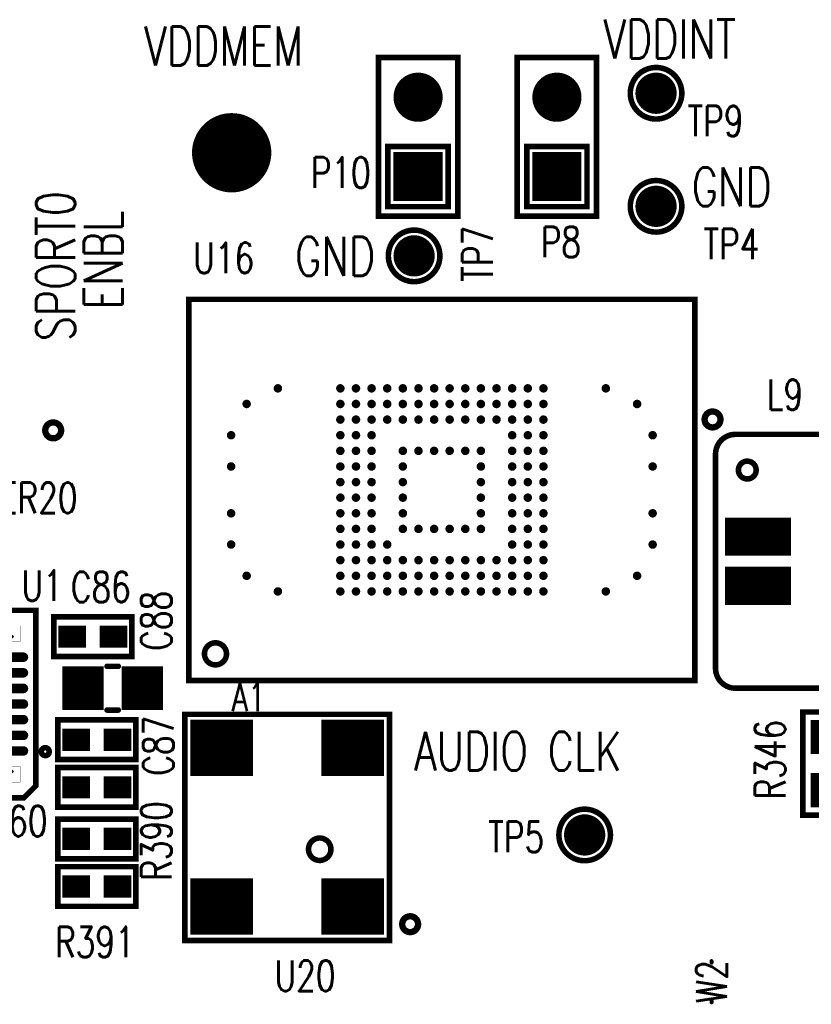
# Model space of a CAD drawing. Extents: x -3908 to 11948, y -2965 to 7442.
# Tile 5 of 42: x 1233 to 2231, y 1172 to 2413. Entities that reach past the tile are written whole.
import ezdxf
from ezdxf.enums import TextEntityAlignment as Align

# ---------------------------------------------------------------- set-up
doc = ezdxf.new("R2010")
doc.units = 0
doc.header["$MEASUREMENT"] = 0
for name, pattern in [('TRMIDX_29', [2, 1, 1]), ('TRMIDX_30', [2, 1, 1]), ('TRMIDX_31', [2, 1, 1]), ('TRMIDX_32', [2, 1, 1])]:
    doc.linetypes.add(name, pattern=pattern)
doc.layers.get('0').update_dxf_attribs({"linetype": 'CONTINUOUS'})
for name, color, linetype in [('2D_LINE_26', 7, 'CONTINUOUS'), ('PADS_TOP', 9, 'CONTINUOUS'), ('PADS_XR_27', 7, 'CONTINUOUS'), ('PART_NAME_01', 7, 'CONTINUOUS'), ('PART_TOP_2DLINE_00', 7, 'CONTINUOUS'), ('PART_TOP_2DLINE_01', 7, 'CONTINUOUS'), ('PART_TOP_COPPER_01', 7, 'CONTINUOUS'), ('TEXT_26', 7, 'CONTINUOUS')]:
    doc.layers.add(name, color=color, linetype=linetype)
doc.styles.add('W5', font='simplex', dxfattribs={"width": 0.75})
doc.styles.add('W7', font='simplex', dxfattribs={"width": 0.75})

# ---------------------------------------------------------------- blocks, each defined once
blk = doc.blocks.new('DRAWING_238')
at = {"layer": '2D_LINE_26', "const_width": 8}
blk.add_lwpolyline([(10, 0, 1), (-10, 0, 1)], format="xyb", close=True, dxfattribs=at)
blk = doc.blocks.new('DRAWING_253')
at = {"layer": '2D_LINE_26', "const_width": 8}
blk.add_lwpolyline([(10, 0, 1), (-10, 0, 1)], format="xyb", close=True, dxfattribs=at)
blk = doc.blocks.new('DRAWING_463')
at = {"layer": '2D_LINE_26', "const_width": 8}
blk.add_lwpolyline([(10, 0, 1), (-10, 0, 1)], format="xyb", close=True, dxfattribs=at)
blk = doc.blocks.new('PAD_6')
at = {"const_width": 50}
blk.add_lwpolyline([(0, -25, 1), (0, 25, 1)], format="xyb", close=True, dxfattribs=at)
blk = doc.blocks.new('STK_TOP_29')
at = {"layer": 'PADS_TOP'}
blk.add_blockref('PAD_6', (0, 0), dxfattribs=at)
blk = doc.blocks.new('SYM_TOP_13')
blk.add_blockref('STK_TOP_29', (0, 0))
blk = doc.blocks.new('PART_TOP_11')
blk.add_blockref('SYM_TOP_13', (0, 0))
blk = doc.blocks.new('SMOOTH_7')
at = {"const_width": 3.5}
blk.add_lwpolyline([(-1.75, 0, 1), (1.75, 0, 1)], format="xyb", close=True, dxfattribs=at)
blk = doc.blocks.new('PART_BODY_TOP_320')
at = {"layer": 'PART_TOP_2DLINE_01', "const_width": 7}
for points in [[(-50, 50), (150, 50), (150, -50), (-50, -50)], [(-38, 38), (38, 38), (38, -38), (-38, -38)]]:
    blk.add_lwpolyline(points, close=True, dxfattribs=at)
at = {"layer": 'PART_TOP_2DLINE_01'}
for p in [(-50, 50), (150, 50), (-38, 38), (38, 38), (-38, -38), (38, -38), (-50, -50), (150, -50)]:
    blk.add_blockref('SMOOTH_7', p, dxfattribs=at)
blk = doc.blocks.new('PAD_26')
at = {"const_width": 62}
blk.add_lwpolyline([(-31, 0), (31, 0)], dxfattribs=at)
blk = doc.blocks.new('STK_TOP_43')
at = {"layer": 'PADS_TOP'}
blk.add_blockref('PAD_26', (0, 0), dxfattribs=at)
blk = doc.blocks.new('PAD_25')
at = {"const_width": 31}
blk.add_lwpolyline([(0, -15.5, 1), (0, 15.5, 1)], format="xyb", close=True, dxfattribs=at)
blk = doc.blocks.new('STK_TOP_42')
at = {"layer": 'PADS_TOP'}
blk.add_blockref('PAD_25', (0, 0), dxfattribs=at)
blk = doc.blocks.new('SYM_TOP_46')
for name, p in [('PART_BODY_TOP_320', (0, 0)), ('STK_TOP_43', (0, 0)), ('STK_TOP_42', (100, 0))]:
    blk.add_blockref(name, p)
blk = doc.blocks.new('PART_TOP_25')
blk.add_blockref('SYM_TOP_46', (0, 0))
at = {"layer": 'PART_NAME_01', "style": 'W5', "width": 0.75}
blk.add_text('P8', height=38.5, rotation=270, dxfattribs=at).set_placement((-82.5, -5), align=Align.MIDDLE_CENTER)
blk = doc.blocks.new('PART_TOP_27')
blk.add_blockref('SYM_TOP_46', (0, 0))
at = {"layer": 'PART_NAME_01', "style": 'W5', "width": 0.75}
blk.add_text('P10', height=38.5, rotation=270, dxfattribs=at).set_placement((5, 97.5), align=Align.MIDDLE_CENTER)
blk = doc.blocks.new('PAD_77')
at = {"const_width": 2.5}
blk.add_lwpolyline([(-1, -1.25), (1, -1.25, 1), (1, 1.25), (-1, 1.25, 1)], format="xyb", close=True, dxfattribs=at)
blk = doc.blocks.new('STK_TOP_128')
at = {"layer": 'PADS_TOP'}
blk.add_blockref('PAD_77', (0, 0), dxfattribs=at)
blk = doc.blocks.new('SYM_TOP_102')
for p in [(-25, 0), (25, 0)]:
    blk.add_blockref('STK_TOP_128', p)
blk = doc.blocks.new('PART_TOP_77')
blk.add_blockref('SYM_TOP_102', (0, 0))
at = {"layer": 'PART_NAME_01', "style": 'W5', "width": 0.75}
blk.add_text('W2', height=38.5, dxfattribs=at).set_placement((0, 0), align=Align.MIDDLE_CENTER)
blk = doc.blocks.new('PART_BODY_TOP_378')
at = {"layer": 'PART_TOP_2DLINE_01', "const_width": 7}
blk.add_lwpolyline([(32.5, 0, 1), (-32.5, 0, 1)], format="xyb", close=True, dxfattribs=at)
blk = doc.blocks.new('PAD_42')
at = {"const_width": 26}
blk.add_lwpolyline([(0, -13, 1), (0, 13, 1)], format="xyb", close=True, dxfattribs=at)
blk = doc.blocks.new('STK_TOP_130')
at = {"layer": 'PADS_TOP'}
blk.add_blockref('PAD_42', (0, 0), dxfattribs=at)
blk = doc.blocks.new('SYM_TOP_104')
for name in ['PART_BODY_TOP_378', 'STK_TOP_130']:
    blk.add_blockref(name, (0, 0))
blk = doc.blocks.new('PART_TOP_88')
blk.add_blockref('SYM_TOP_104', (0, 0))
at = {"layer": 'PART_NAME_01', "style": 'W5', "width": 0.75}
blk.add_text('TP4', height=38.5, dxfattribs=at).set_placement((95, -47.5), align=Align.MIDDLE_CENTER)
blk = doc.blocks.new('PART_TOP_89')
blk.add_blockref('SYM_TOP_104', (0, 0))
at = {"layer": 'PART_NAME_01', "style": 'W5', "width": 0.75}
blk.add_text('TP5', height=38.5, dxfattribs=at).set_placement((-86.25, -2.5), align=Align.MIDDLE_CENTER)
blk = doc.blocks.new('PART_TOP_91')
blk.add_blockref('SYM_TOP_104', (0, 0))
at = {"layer": 'PART_NAME_01', "style": 'W5', "width": 0.75}
blk.add_text('TP7', height=38.5, rotation=90, dxfattribs=at).set_placement((80, 2.5), align=Align.MIDDLE_CENTER)
blk = doc.blocks.new('PART_TOP_93')
blk.add_blockref('SYM_TOP_104', (0, 0))
at = {"layer": 'PART_NAME_01', "style": 'W5', "width": 0.75}
blk.add_text('TP9', height=38.5, dxfattribs=at).set_placement((75, -35), align=Align.MIDDLE_CENTER)
blk = doc.blocks.new('PART_BODY_TOP_380')
at = {"layer": 'PART_TOP_2DLINE_00', "const_width": 7}
blk.add_lwpolyline([(-31, 18, 1), (-51, 38, 1)], format="xyb", close=True, dxfattribs=at)
at = {"layer": 'PART_TOP_2DLINE_01', "const_width": 7}
blk.add_lwpolyline([(-129, 143), (129, 143), (129, -142), (-129, -142)], close=True, dxfattribs=at)
at = {"layer": 'PART_TOP_2DLINE_01'}
for p in [(-129, 143), (129, 143), (-129, -142), (129, -142)]:
    blk.add_blockref('SMOOTH_7', p, dxfattribs=at)
blk = doc.blocks.new('PAD_84')
at = {"const_width": 71}
blk.add_lwpolyline([(-39.5, 0), (39.5, 0)], dxfattribs=at)
blk = doc.blocks.new('STK_TOP_133')
at = {"layer": 'PADS_TOP'}
blk.add_blockref('PAD_84', (0, 0), dxfattribs=at)
blk = doc.blocks.new('STK_TOP_132')
at = {"layer": 'PADS_TOP'}
blk.add_blockref('PAD_84', (0, 0), dxfattribs=at)
blk = doc.blocks.new('SYM_TOP_106')
for name, p in [('PART_BODY_TOP_380', (0, 0)), ('STK_TOP_133', (-82.7, 100)), ('STK_TOP_132', (82.7, 100)), ('STK_TOP_132', (-82.7, -100)), ('STK_TOP_132', (82.7, -100))]:
    blk.add_blockref(name, p)
blk = doc.blocks.new('PART_TOP_98')
blk.add_blockref('SYM_TOP_106', (0, 0))
at = {"layer": 'PART_NAME_01', "style": 'W5', "width": 0.75}
blk.add_text('U20', height=38.5, rotation=180, dxfattribs=at).set_placement((-22.5, 187.5), align=Align.MIDDLE_CENTER)
blk = doc.blocks.new('PART_BODY_TOP_404')
at = {"layer": 'PART_TOP_2DLINE_00', "const_width": 7}
blk.add_lwpolyline([(-240.2, -318.9), (-240.2, 318.9), (240.2, 318.9), (240.2, -318.9)], close=True, dxfattribs=at)
blk.add_lwpolyline([(-220.6, 285.4, 1), (-192.8, 285.4, 1)], format="xyb", close=True, dxfattribs=at)
at = {"layer": 'PART_TOP_2DLINE_00'}
for p in [(-240.2, 318.9), (240.2, 318.9), (-240.2, -318.9), (240.2, -318.9)]:
    blk.add_blockref('SMOOTH_7', p, dxfattribs=at)
blk = doc.blocks.new('PAD_16')
blk.add_lwpolyline([(0, 0, 1), (0, 0, 1)], format="xyb", close=True)
blk = doc.blocks.new('STK_TOP_141')
at = {"layer": 'PADS_TOP'}
blk.add_blockref('PAD_16', (0, 0), dxfattribs=at)
blk = doc.blocks.new('PAD_100')
at = {"const_width": 5.31}
blk.add_lwpolyline([(0, -2.7, 1), (0, 2.7, 1)], format="xyb", close=True, dxfattribs=at)
blk = doc.blocks.new('STK_TOP_159')
at = {"layer": 'PADS_TOP'}
blk.add_blockref('PAD_100', (0, 0), dxfattribs=at)
blk = doc.blocks.new('SYM_TOP_130')
for name, p in [('PART_BODY_TOP_404', (0, 0)), ('STK_TOP_141', (-128, 265.7)), ('STK_TOP_141', (-108.3, 265.7)), ('STK_TOP_141', (-88.6, 265.7)), ('STK_TOP_159', (-68.9, 265.7)), ('STK_TOP_141', (-49.2, 265.7)), ('STK_TOP_159', (-29.5, 265.7)), ('STK_TOP_141', (-9.8, 265.7)), ('STK_TOP_141', (9.8, 265.7)), ('STK_TOP_159', (29.5, 265.7)), ('STK_TOP_141', (49.2, 265.7)), ('STK_TOP_159', (68.9, 265.7)), ('STK_TOP_141', (88.6, 265.7)), ('STK_TOP_141', (108.3, 265.7)), ('STK_TOP_141', (128, 265.7)), ('STK_TOP_159', (-108.3, 246.1)), ('STK_TOP_159', (108.3, 246.1)), ('STK_TOP_141', (-128, 246.1)), ('STK_TOP_141', (-88.6, 246.1)), ('STK_TOP_141', (-68.9, 246.1)), ('STK_TOP_141', (-49.2, 246.1)), ('STK_TOP_141', (-29.5, 246.1)), ('STK_TOP_141', (-9.8, 246.1)), ('STK_TOP_141', (9.8, 246.1)), ('STK_TOP_141', (29.5, 246.1)), ('STK_TOP_141', (49.2, 246.1)), ('STK_TOP_141', (68.9, 246.1)), ('STK_TOP_141', (88.6, 246.1)), ('STK_TOP_141', (128, 246.1)), ('STK_TOP_141', (-128, 226.4)), ('STK_TOP_141', (-108.3, 226.4)), ('STK_TOP_141', (-88.6, 226.4)), ('STK_TOP_141', (-68.9, 226.4)), ('STK_TOP_141', (-49.2, 226.4)), ('STK_TOP_141', (-29.5, 226.4)), ('STK_TOP_141', (-9.8, 226.4)), ('STK_TOP_141', (9.8, 226.4)), ('STK_TOP_141', (29.5, 226.4)), ('STK_TOP_141', (49.2, 226.4)), ('STK_TOP_141', (68.9, 226.4)), ('STK_TOP_141', (88.6, 226.4)), ('STK_TOP_141', (108.3, 226.4)), ('STK_TOP_141', (128, 226.4)), ('STK_TOP_159', (-128, 206.7)), ('STK_TOP_159', (128, 206.7)), ('STK_TOP_141', (-108.3, 206.7)), ('STK_TOP_141', (-88.6, 206.7)), ('STK_TOP_141', (-68.9, 206.7)), ('STK_TOP_141', (-49.2, 206.7)), ('STK_TOP_141', (-29.5, 206.7)), ('STK_TOP_141', (-9.8, 206.7)), ('STK_TOP_141', (9.8, 206.7)), ('STK_TOP_141', (29.5, 206.7)), ('STK_TOP_141', (49.2, 206.7)), ('STK_TOP_141', (68.9, 206.7)), ('STK_TOP_141', (88.6, 206.7)), ('STK_TOP_141', (108.3, 206.7)), ('STK_TOP_141', (-128, 187)), ('STK_TOP_141', (-108.3, 187)), ('STK_TOP_141', (-88.6, 187)), ('STK_TOP_141', (-68.9, 187)), ('STK_TOP_141', (-49.2, 187)), ('STK_TOP_141', (-29.5, 187)), ('STK_TOP_141', (-9.8, 187)), ('STK_TOP_141', (9.8, 187)), ('STK_TOP_141', (29.5, 187)), ('STK_TOP_141', (49.2, 187)), ('STK_TOP_141', (68.9, 187)), ('STK_TOP_141', (88.6, 187)), ('STK_TOP_141', (108.3, 187)), ('STK_TOP_141', (128, 187)), ('STK_TOP_141', (-128, 167.3)), ('STK_TOP_141', (-108.3, 167.3)), ('STK_TOP_141', (-88.6, 167.3)), ('STK_TOP_141', (-68.9, 167.3)), ('STK_TOP_141', (-49.2, 167.3)), ('STK_TOP_141', (-29.5, 167.3)), ('STK_TOP_141', (-9.8, 167.3)), ('STK_TOP_141', (9.8, 167.3)), ('STK_TOP_141', (29.5, 167.3)), ('STK_TOP_141', (49.2, 167.3)), ('STK_TOP_141', (68.9, 167.3)), ('STK_TOP_141', (88.6, 167.3)), ('STK_TOP_141', (108.3, 167.3)), ('STK_TOP_141', (128, 167.3)), ('STK_TOP_141', (-128, 147.6)), ('STK_TOP_141', (-108.3, 147.6)), ('STK_TOP_141', (-88.6, 147.6)), ('STK_TOP_141', (-68.9, 147.6)), ('STK_TOP_141', (-49.2, 147.6)), ('STK_TOP_141', (-29.5, 147.6)), ('STK_TOP_141', (-9.8, 147.6)), ('STK_TOP_141', (9.8, 147.6)), ('STK_TOP_141', (29.5, 147.6)), ('STK_TOP_141', (49.2, 147.6)), ('STK_TOP_141', (68.9, 147.6)), ('STK_TOP_141', (88.6, 147.6)), ('STK_TOP_141', (108.3, 147.6)), ('STK_TOP_141', (128, 147.6)), ('STK_TOP_159', (-128, 128)), ('STK_TOP_159', (-108.3, 128)), ('STK_TOP_159', (-88.6, 128)), ('STK_TOP_159', (-68.9, 128)), ('STK_TOP_159', (-49.2, 128)), ('STK_TOP_159', (-29.5, 128)), ('STK_TOP_159', (-9.8, 128)), ('STK_TOP_159', (9.8, 128)), ('STK_TOP_159', (29.5, 128)), ('STK_TOP_159', (49.2, 128)), ('STK_TOP_159', (68.9, 128)), ('STK_TOP_159', (88.6, 128)), ('STK_TOP_159', (108.3, 128)), ('STK_TOP_159', (128, 128)), ('STK_TOP_159', (-128, 108.3)), ('STK_TOP_159', (-108.3, 108.3)), ('STK_TOP_159', (-88.6, 108.3)), ('STK_TOP_159', (-68.9, 108.3)), ('STK_TOP_159', (-49.2, 108.3)), ('STK_TOP_159', (-29.5, 108.3)), ('STK_TOP_159', (-9.8, 108.3)), ('STK_TOP_159', (9.8, 108.3)), ('STK_TOP_159', (29.5, 108.3)), ('STK_TOP_159', (49.2, 108.3)), ('STK_TOP_159', (68.9, 108.3)), ('STK_TOP_159', (88.6, 108.3)), ('STK_TOP_159', (108.3, 108.3)), ('STK_TOP_159', (128, 108.3)), ('STK_TOP_159', (-128, 88.6)), ('STK_TOP_159', (-108.3, 88.6)), ('STK_TOP_159', (-88.6, 88.6)), ('STK_TOP_159', (-68.9, 88.6)), ('STK_TOP_159', (-49.2, 88.6)), ('STK_TOP_159', (-29.5, 88.6)), ('STK_TOP_159', (-9.8, 88.6)), ('STK_TOP_159', (9.8, 88.6)), ('STK_TOP_159', (29.5, 88.6)), ('STK_TOP_159', (49.2, 88.6)), ('STK_TOP_159', (68.9, 88.6)), ('STK_TOP_159', (88.6, 88.6)), ('STK_TOP_159', (108.3, 88.6)), ('STK_TOP_159', (128, 88.6)), ('STK_TOP_159', (-128, 68.9)), ('STK_TOP_159', (-108.3, 68.9)), ('STK_TOP_159', (-88.6, 68.9)), ('STK_TOP_159', (-68.9, 68.9)), ('STK_TOP_141', (-49.2, 68.9)), ('STK_TOP_141', (-29.5, 68.9)), ('STK_TOP_141', (-9.8, 68.9)), ('STK_TOP_141', (9.8, 68.9)), ('STK_TOP_141', (29.5, 68.9)), ('STK_TOP_141', (49.2, 68.9)), ('STK_TOP_141', (68.9, 68.9)), ('STK_TOP_159', (88.6, 68.9)), ('STK_TOP_159', (108.3, 68.9)), ('STK_TOP_159', (128, 68.9)), ('STK_TOP_159', (-128, 49.2)), ('STK_TOP_159', (-108.3, 49.2)), ('STK_TOP_159', (-88.6, 49.2)), ('STK_TOP_159', (-49.2, 49.2)), ('STK_TOP_159', (-29.5, 49.2)), ('STK_TOP_159', (-9.8, 49.2)), ('STK_TOP_159', (9.8, 49.2)), ('STK_TOP_159', (29.5, 49.2)), ('STK_TOP_159', (49.2, 49.2)), ('STK_TOP_159', (88.6, 49.2)), ('STK_TOP_159', (108.3, 49.2)), ('STK_TOP_159', (128, 49.2)), ('STK_TOP_141', (-68.9, 49.2)), ('STK_TOP_141', (68.9, 49.2)), ('STK_TOP_159', (-128, 29.5)), ('STK_TOP_159', (-108.3, 29.5)), ('STK_TOP_159', (-88.6, 29.5)), ('STK_TOP_141', (-68.9, 29.5)), ('STK_TOP_159', (-49.2, 29.5)), ('STK_TOP_141', (-29.5, 29.5)), ('STK_TOP_141', (-9.8, 29.5)), ('STK_TOP_141', (9.8, 29.5)), ('STK_TOP_141', (29.5, 29.5)), ('STK_TOP_159', (49.2, 29.5)), ('STK_TOP_141', (68.9, 29.5)), ('STK_TOP_159', (88.6, 29.5)), ('STK_TOP_159', (108.3, 29.5)), ('STK_TOP_159', (128, 29.5)), ('STK_TOP_159', (-128, 9.8)), ('STK_TOP_159', (-108.3, 9.8)), ('STK_TOP_159', (-88.6, 9.8)), ('STK_TOP_159', (-49.2, 9.8)), ('STK_TOP_159', (49.2, 9.8)), ('STK_TOP_159', (88.6, 9.8)), ('STK_TOP_159', (108.3, 9.8)), ('STK_TOP_159', (128, 9.8)), ('STK_TOP_141', (-68.9, 9.8)), ('STK_TOP_141', (-29.5, 9.8)), ('STK_TOP_141', (-9.8, 9.8)), ('STK_TOP_141', (9.8, 9.8)), ('STK_TOP_141', (29.5, 9.8)), ('STK_TOP_141', (68.9, 9.8)), ('STK_TOP_159', (-128, -9.8)), ('STK_TOP_159', (-108.3, -9.8)), ('STK_TOP_159', (-88.6, -9.8)), ('STK_TOP_141', (-68.9, -9.8)), ('STK_TOP_159', (-49.2, -9.8)), ('STK_TOP_141', (-29.5, -9.8)), ('STK_TOP_141', (-9.8, -9.8)), ('STK_TOP_141', (9.8, -9.8)), ('STK_TOP_141', (29.5, -9.8)), ('STK_TOP_159', (49.2, -9.8)), ('STK_TOP_141', (68.9, -9.8)), ('STK_TOP_159', (88.6, -9.8)), ('STK_TOP_159', (108.3, -9.8)), ('STK_TOP_159', (128, -9.8)), ('STK_TOP_159', (-128, -29.5)), ('STK_TOP_159', (-108.3, -29.5)), ('STK_TOP_159', (-88.6, -29.5)), ('STK_TOP_159', (-49.2, -29.5)), ('STK_TOP_159', (49.2, -29.5)), ('STK_TOP_159', (88.6, -29.5)), ('STK_TOP_159', (108.3, -29.5)), ('STK_TOP_159', (128, -29.5)), ('STK_TOP_141', (-68.9, -29.5)), ('STK_TOP_141', (-29.5, -29.5)), ('STK_TOP_141', (-9.8, -29.5)), ('STK_TOP_141', (9.8, -29.5)), ('STK_TOP_141', (29.5, -29.5)), ('STK_TOP_141', (68.9, -29.5)), ('STK_TOP_159', (-128, -49.2)), ('STK_TOP_159', (-108.3, -49.2)), ('STK_TOP_159', (-88.6, -49.2)), ('STK_TOP_141', (-68.9, -49.2)), ('STK_TOP_159', (-49.2, -49.2)), ('STK_TOP_159', (-29.5, -49.2)), ('STK_TOP_159', (-9.8, -49.2)), ('STK_TOP_159', (9.8, -49.2)), ('STK_TOP_159', (29.5, -49.2)), ('STK_TOP_159', (49.2, -49.2)), ('STK_TOP_141', (68.9, -49.2)), ('STK_TOP_159', (88.6, -49.2)), ('STK_TOP_159', (108.3, -49.2)), ('STK_TOP_159', (128, -49.2)), ('STK_TOP_159', (-128, -68.9)), ('STK_TOP_159', (-108.3, -68.9)), ('STK_TOP_159', (-88.6, -68.9)), ('STK_TOP_141', (-68.9, -68.9)), ('STK_TOP_141', (-49.2, -68.9)), ('STK_TOP_141', (-29.5, -68.9)), ('STK_TOP_141', (-9.8, -68.9)), ('STK_TOP_141', (9.8, -68.9)), ('STK_TOP_141', (29.5, -68.9)), ('STK_TOP_141', (49.2, -68.9)), ('STK_TOP_141', (68.9, -68.9)), ('STK_TOP_159', (88.6, -68.9)), ('STK_TOP_159', (108.3, -68.9)), ('STK_TOP_159', (128, -68.9)), ('STK_TOP_159', (-128, -88.6)), ('STK_TOP_159', (-108.3, -88.6)), ('STK_TOP_159', (-88.6, -88.6)), ('STK_TOP_159', (-68.9, -88.6)), ('STK_TOP_159', (-49.2, -88.6)), ('STK_TOP_159', (-29.5, -88.6)), ('STK_TOP_159', (-9.8, -88.6)), ('STK_TOP_159', (9.8, -88.6)), ('STK_TOP_159', (29.5, -88.6)), ('STK_TOP_159', (49.2, -88.6)), ('STK_TOP_159', (68.9, -88.6)), ('STK_TOP_159', (88.6, -88.6)), ('STK_TOP_159', (108.3, -88.6)), ('STK_TOP_159', (128, -88.6)), ('STK_TOP_159', (-128, -108.3)), ('STK_TOP_159', (-108.3, -108.3)), ('STK_TOP_159', (-88.6, -108.3)), ('STK_TOP_159', (-68.9, -108.3)), ('STK_TOP_159', (-49.2, -108.3)), ('STK_TOP_159', (-29.5, -108.3)), ('STK_TOP_159', (-9.8, -108.3)), ('STK_TOP_159', (9.8, -108.3)), ('STK_TOP_159', (29.5, -108.3)), ('STK_TOP_159', (49.2, -108.3)), ('STK_TOP_159', (68.9, -108.3)), ('STK_TOP_159', (88.6, -108.3)), ('STK_TOP_159', (108.3, -108.3)), ('STK_TOP_159', (128, -108.3)), ('STK_TOP_159', (-128, -128)), ('STK_TOP_159', (-108.3, -128)), ('STK_TOP_159', (-88.6, -128)), ('STK_TOP_159', (-68.9, -128)), ('STK_TOP_159', (-49.2, -128)), ('STK_TOP_159', (-29.5, -128)), ('STK_TOP_159', (-9.8, -128)), ('STK_TOP_159', (9.8, -128)), ('STK_TOP_159', (29.5, -128)), ('STK_TOP_159', (49.2, -128)), ('STK_TOP_159', (68.9, -128)), ('STK_TOP_159', (88.6, -128)), ('STK_TOP_159', (108.3, -128)), ('STK_TOP_159', (128, -128)), ('STK_TOP_141', (-128, -147.6)), ('STK_TOP_141', (-108.3, -147.6)), ('STK_TOP_141', (-88.6, -147.6)), ('STK_TOP_141', (-68.9, -147.6)), ('STK_TOP_141', (-49.2, -147.6)), ('STK_TOP_141', (-29.5, -147.6)), ('STK_TOP_141', (-9.8, -147.6)), ('STK_TOP_141', (9.8, -147.6)), ('STK_TOP_141', (29.5, -147.6)), ('STK_TOP_141', (49.2, -147.6)), ('STK_TOP_141', (68.9, -147.6)), ('STK_TOP_141', (88.6, -147.6)), ('STK_TOP_141', (108.3, -147.6)), ('STK_TOP_141', (128, -147.6)), ('STK_TOP_141', (-128, -167.3)), ('STK_TOP_141', (-108.3, -167.3)), ('STK_TOP_141', (-88.6, -167.3)), ('STK_TOP_141', (-68.9, -167.3)), ('STK_TOP_141', (-49.2, -167.3)), ('STK_TOP_141', (-29.5, -167.3)), ('STK_TOP_141', (-9.8, -167.3)), ('STK_TOP_141', (9.8, -167.3)), ('STK_TOP_141', (29.5, -167.3)), ('STK_TOP_141', (49.2, -167.3)), ('STK_TOP_141', (68.9, -167.3)), ('STK_TOP_141', (88.6, -167.3)), ('STK_TOP_141', (108.3, -167.3)), ('STK_TOP_141', (128, -167.3)), ('STK_TOP_141', (-128, -187)), ('STK_TOP_141', (-108.3, -187)), ('STK_TOP_141', (-88.6, -187)), ('STK_TOP_141', (-68.9, -187)), ('STK_TOP_141', (-49.2, -187)), ('STK_TOP_141', (-29.5, -187)), ('STK_TOP_141', (-9.8, -187)), ('STK_TOP_141', (9.8, -187)), ('STK_TOP_141', (29.5, -187)), ('STK_TOP_141', (49.2, -187)), ('STK_TOP_141', (68.9, -187)), ('STK_TOP_141', (88.6, -187)), ('STK_TOP_141', (108.3, -187)), ('STK_TOP_141', (128, -187)), ('STK_TOP_159', (-128, -206.7)), ('STK_TOP_141', (-108.3, -206.7)), ('STK_TOP_141', (-88.6, -206.7)), ('STK_TOP_141', (-68.9, -206.7)), ('STK_TOP_141', (-49.2, -206.7)), ('STK_TOP_141', (-29.5, -206.7)), ('STK_TOP_141', (-9.8, -206.7)), ('STK_TOP_141', (9.8, -206.7)), ('STK_TOP_141', (29.5, -206.7)), ('STK_TOP_141', (49.2, -206.7)), ('STK_TOP_141', (68.9, -206.7)), ('STK_TOP_141', (88.6, -206.7)), ('STK_TOP_141', (108.3, -206.7)), ('STK_TOP_159', (128, -206.7)), ('STK_TOP_141', (-128, -226.4)), ('STK_TOP_141', (-108.3, -226.4)), ('STK_TOP_141', (-88.6, -226.4)), ('STK_TOP_141', (-68.9, -226.4)), ('STK_TOP_141', (-49.2, -226.4)), ('STK_TOP_141', (-29.5, -226.4)), ('STK_TOP_141', (-9.8, -226.4)), ('STK_TOP_141', (9.8, -226.4)), ('STK_TOP_141', (29.5, -226.4)), ('STK_TOP_141', (49.2, -226.4)), ('STK_TOP_141', (68.9, -226.4)), ('STK_TOP_141', (88.6, -226.4)), ('STK_TOP_141', (108.3, -226.4)), ('STK_TOP_141', (128, -226.4)), ('STK_TOP_141', (-128, -246.1)), ('STK_TOP_159', (-108.3, -246.1)), ('STK_TOP_141', (-88.6, -246.1)), ('STK_TOP_141', (-68.9, -246.1)), ('STK_TOP_141', (-49.2, -246.1)), ('STK_TOP_141', (-29.5, -246.1)), ('STK_TOP_141', (-9.8, -246.1)), ('STK_TOP_141', (9.8, -246.1)), ('STK_TOP_141', (29.5, -246.1)), ('STK_TOP_141', (49.2, -246.1)), ('STK_TOP_141', (68.9, -246.1)), ('STK_TOP_141', (88.6, -246.1)), ('STK_TOP_159', (108.3, -246.1)), ('STK_TOP_141', (128, -246.1)), ('STK_TOP_159', (-68.9, -265.7)), ('STK_TOP_159', (-29.5, -265.7)), ('STK_TOP_159', (29.5, -265.7)), ('STK_TOP_159', (68.9, -265.7)), ('STK_TOP_141', (-128, -265.7)), ('STK_TOP_141', (-108.3, -265.7)), ('STK_TOP_141', (-88.6, -265.7)), ('STK_TOP_141', (-49.2, -265.7)), ('STK_TOP_141', (-9.8, -265.7)), ('STK_TOP_141', (9.8, -265.7)), ('STK_TOP_141', (49.2, -265.7)), ('STK_TOP_141', (88.6, -265.7)), ('STK_TOP_141', (108.3, -265.7)), ('STK_TOP_141', (128, -265.7))]:
    blk.add_blockref(name, p)
blk = doc.blocks.new('PART_TOP_124')
blk.add_blockref('SYM_TOP_130', (0, 0))
at = {"layer": 'PART_NAME_01', "style": 'W5', "width": 0.75}
blk.add_text('U16', height=38.5, rotation=270, dxfattribs=at).set_placement((292.5, 275), align=Align.MIDDLE_CENTER)
blk = doc.blocks.new('PART_BODY_TOP_405')
at = {"layer": 'PART_TOP_2DLINE_01', "const_width": 7}
blk.add_lwpolyline([(-49.2, 25), (49.2, 25), (49.2, -25), (-49.2, -25)], close=True, dxfattribs=at)
at = {"layer": 'PART_TOP_2DLINE_01'}
for p in [(-49.2, 25), (49.2, 25), (-49.2, -25), (49.2, -25)]:
    blk.add_blockref('SMOOTH_7', p, dxfattribs=at)
blk = doc.blocks.new('PAD_101')
at = {"const_width": 28}
blk.add_lwpolyline([(-17.5, 0), (17.5, 0)], dxfattribs=at)
blk = doc.blocks.new('STK_TOP_168')
at = {"layer": 'PADS_TOP'}
blk.add_blockref('PAD_101', (0, 0), dxfattribs=at)
at = {"layer": 'PADS_XR_27'}
blk.add_blockref('PAD_101', (0, 0), dxfattribs=at)
blk = doc.blocks.new('SYM_TOP_131')
for name, p in [('PART_BODY_TOP_405', (0, 0)), ('STK_TOP_168', (-26, 0)), ('STK_TOP_168', (26, 0))]:
    blk.add_blockref(name, p)
blk = doc.blocks.new('PART_TOP_182')
blk.add_blockref('SYM_TOP_131', (0, 0))
at = {"layer": 'PART_NAME_01', "style": 'W5', "width": 0.75}
blk.add_text('C86', height=38.5, dxfattribs=at).set_placement((10, 62.5), align=Align.MIDDLE_CENTER)
blk = doc.blocks.new('PART_TOP_183')
blk.add_blockref('SYM_TOP_131', (0, 0))
at = {"layer": 'PART_NAME_01', "style": 'W5', "width": 0.75}
blk.add_text('C87', height=38.5, rotation=90, dxfattribs=at).set_placement((77.5, -7.5), align=Align.MIDDLE_CENTER)
blk = doc.blocks.new('PART_TOP_237')
blk.add_blockref('SYM_TOP_131', (0, 0))
at = {"layer": 'PART_NAME_01', "style": 'W5', "width": 0.75}
blk.add_text('R390', height=38.5, rotation=270, dxfattribs=at).set_placement((-75, 2.5), align=Align.MIDDLE_CENTER)
blk = doc.blocks.new('PART_TOP_239')
blk.add_blockref('SYM_TOP_131', (0, 0))
at = {"layer": 'PART_NAME_01', "style": 'W5', "width": 0.75}
blk.add_text('R60', height=38.5, rotation=180, dxfattribs=at).set_placement((100, 42.5), align=Align.MIDDLE_CENTER)
blk = doc.blocks.new('PART_BODY_TOP_429')
at = {"layer": 'PART_TOP_2DLINE_01', "const_width": 7}
for points in [[(-160, 135, -0.414214), (-135, 160), (135, 160, -0.414214), (160, 135), (160, -135, -0.414214), (135, -160), (-135, -160, -0.414214), (-160, -135)], [(-126.2, -120, 1), (-103.8, -120, 1)]]:
    blk.add_lwpolyline(points, format="xyb", close=True, dxfattribs=at)
at = {"layer": 'PART_TOP_2DLINE_01'}
for p in [(-135, 160), (-160, 135)]:
    blk.add_blockref('SMOOTH_7', p, dxfattribs=at)
blk = doc.blocks.new('PAD_102')
at = {"const_width": 48}
blk.add_lwpolyline([(-41.5, 0), (41.5, 0)], dxfattribs=at)
blk = doc.blocks.new('STK_TOP_180')
at = {"layer": 'PADS_TOP', "rotation": 90}
blk.add_blockref('PAD_102', (0, 0), dxfattribs=at)
blk = doc.blocks.new('SYM_TOP_135')
for name, p in [('PART_BODY_TOP_429', (0, 0)), ('STK_TOP_180', (-31, 106.5)), ('STK_TOP_180', (31, 106.5)), ('STK_TOP_180', (-31, -106.5)), ('STK_TOP_180', (31, -106.5))]:
    blk.add_blockref(name, p)
blk = doc.blocks.new('PART_TOP_341')
blk.add_blockref('SYM_TOP_135', (0, 0))
at = {"layer": 'PART_NAME_01', "style": 'W5', "width": 0.75}
blk.add_text('L9', height=38.5, rotation=90, dxfattribs=at).set_placement((-210, -72.5), align=Align.MIDDLE_CENTER)
blk = doc.blocks.new('PART_BODY_TOP_437')
at = {"layer": 'PART_TOP_2DLINE_01', "const_width": 7}
for points in [[(-7.1, 27.6), (7.1, 27.6)], [(-7.1, -27.6), (7.1, -27.6)]]:
    blk.add_lwpolyline(points, dxfattribs=at)
at = {"layer": 'PART_TOP_2DLINE_01'}
for p in [(-7.1, 27.6), (7.1, 27.6), (-7.1, -27.6), (7.1, -27.6)]:
    blk.add_blockref('SMOOTH_7', p, dxfattribs=at)
blk = doc.blocks.new('PAD_110')
at = {"const_width": 52}
blk.add_lwpolyline([(-27.5, 0), (27.5, 0)], dxfattribs=at)
blk = doc.blocks.new('STK_TOP_48')
at = {"layer": 'PADS_TOP', "rotation": 90}
blk.add_blockref('PAD_110', (0, 0), dxfattribs=at)
blk = doc.blocks.new('SYM_TOP_143')
for name, p in [('STK_TOP_48', (-37.4, 0)), ('STK_TOP_48', (37.4, 0)), ('PART_BODY_TOP_437', (0, 0))]:
    blk.add_blockref(name, p)
blk = doc.blocks.new('PART_TOP_417')
blk.add_blockref('SYM_TOP_143', (0, 0))
at = {"layer": 'PART_NAME_01', "style": 'W5', "width": 0.75}
blk.add_text('C88', height=38.5, rotation=90, dxfattribs=at).set_placement((55, 85), align=Align.MIDDLE_CENTER)
blk = doc.blocks.new('PART_BODY_TOP_436')
at = {"layer": 'PART_TOP_2DLINE_01', "const_width": 7}
blk.add_lwpolyline([(-65, 30), (65, 30), (65, -30), (-65, -30)], close=True, dxfattribs=at)
at = {"layer": 'PART_TOP_2DLINE_01'}
for p in [(-65, 30), (65, 30), (-65, -30), (65, -30)]:
    blk.add_blockref('SMOOTH_7', p, dxfattribs=at)
blk = doc.blocks.new('PAD_106')
at = {"const_width": 40}
blk.add_lwpolyline([(-21.5, 0), (21.5, 0)], dxfattribs=at)
blk = doc.blocks.new('STK_TOP_53')
at = {"layer": 'PADS_TOP'}
blk.add_blockref('PAD_106', (0, 0), dxfattribs=at)
blk = doc.blocks.new('SYM_TOP_142')
for name, p in [('PART_BODY_TOP_436', (0, 0)), ('STK_TOP_53', (-33.5, 0)), ('STK_TOP_53', (33.5, 0))]:
    blk.add_blockref(name, p)
blk = doc.blocks.new('PART_TOP_521')
blk.add_blockref('SYM_TOP_142', (0, 0))
at = {"layer": 'PART_NAME_01', "style": 'W5', "width": 0.75}
blk.add_text('R346', height=38.5, rotation=180, dxfattribs=at).set_placement((-5, -71.2), align=Align.MIDDLE_CENTER)
blk = doc.blocks.new('PART_TOP_527')
blk.add_blockref('SYM_TOP_143', (0, 0))
at = {"layer": 'PART_NAME_01', "style": 'W5', "width": 0.75}
blk.add_text('FER20', height=38.5, dxfattribs=at).set_placement((115, 70), align=Align.MIDDLE_CENTER)
blk = doc.blocks.new('PART_TOP_571')
blk.add_blockref('SYM_TOP_131', (0, 0))
at = {"layer": 'PART_NAME_01', "style": 'W5', "width": 0.75}
blk.add_text('R391', height=38.5, rotation=180, dxfattribs=at).set_placement((2.5, 70), align=Align.MIDDLE_CENTER)
blk = doc.blocks.new('SMOOTH_0$3937007874')
at = {"const_width": 0.197}
blk.add_lwpolyline([(-0.1, 0, 1), (0.1, 0, 1)], format="xyb", close=True, dxfattribs=at)
blk = doc.blocks.new('PART_BODY_TOP_351')
at = {"layer": 'PART_TOP_2DLINE_01', "const_width": 7}
blk.add_lwpolyline([(-118.1, -118.1), (118.1, -118.1), (118.1, 118.1), (-103.1, 118.1), (-118.1, 103.1)], close=True, dxfattribs=at)
blk.add_lwpolyline([(-135, 60, 1), (-125, 60, 1)], format="xyb", close=True, dxfattribs=at)
at = {"layer": 'PART_TOP_COPPER_01', "linetype": 'TRMIDX_31', "const_width": 0.394}
blk.add_lwpolyline([(-98.4, 78.7), (-78.7, 78.7), (-78.7, 98.4), (-98.4, 98.4)], close=True, dxfattribs=at)
at = {"layer": 'PART_TOP_COPPER_01', "linetype": 'TRMIDX_29', "const_width": 0.394}
blk.add_lwpolyline([(78.7, 78.7), (98.4, 78.7), (98.4, 98.4), (78.7, 98.4)], close=True, dxfattribs=at)
at = {"layer": 'PART_TOP_COPPER_01', "linetype": 'TRMIDX_30', "const_width": 0.394}
blk.add_lwpolyline([(-98.4, -98.4), (-78.7, -98.4), (-78.7, -78.7), (-98.4, -78.7)], close=True, dxfattribs=at)
at = {"layer": 'PART_TOP_COPPER_01', "linetype": 'TRMIDX_32', "const_width": 0.394}
blk.add_lwpolyline([(78.7, -98.4), (98.4, -98.4), (98.4, -78.7), (78.7, -78.7)], close=True, dxfattribs=at)
at = {"layer": 'PART_TOP_2DLINE_01'}
for p in [(-103.1, 118.1), (118.1, 118.1), (-118.1, 103.1), (-118.1, -118.1), (118.1, -118.1)]:
    blk.add_blockref('SMOOTH_7', p, dxfattribs=at)
at = {"layer": 'PART_TOP_COPPER_01'}
for p in [(-98.4, 98.4), (-78.7, 98.4), (78.7, 98.4), (98.4, 98.4), (-98.4, 78.7), (-78.7, 78.7), (78.7, 78.7), (98.4, 78.7), (-98.4, -78.7), (-78.7, -78.7), (78.7, -78.7), (98.4, -78.7), (-98.4, -98.4), (-78.7, -98.4), (78.7, -98.4), (98.4, -98.4)]:
    blk.add_blockref('SMOOTH_0$3937007874', p, dxfattribs=at)
blk = doc.blocks.new('PAD_125')
at = {"const_width": 6}
blk.add_lwpolyline([(-9, -3), (9, -3, 1), (9, 3), (-9, 3, 1)], format="xyb", close=True, dxfattribs=at)
blk = doc.blocks.new('STK_TOP_107')
at = {"layer": 'PADS_TOP'}
blk.add_blockref('PAD_125', (0, 0), dxfattribs=at)
blk = doc.blocks.new('STK_TOP_106')
at = {"layer": 'PADS_TOP', "rotation": 90}
blk.add_blockref('PAD_125', (0, 0), dxfattribs=at)
blk = doc.blocks.new('PAD_127')
at = {"const_width": 130}
blk.add_lwpolyline([(-65, 0), (65, 0)], dxfattribs=at)
blk = doc.blocks.new('STK_TOP_108')
at = {"layer": 'PADS_TOP'}
blk.add_blockref('PAD_127', (0, 0), dxfattribs=at)
blk = doc.blocks.new('PAD_129')
at = {"const_width": 8}
blk.add_lwpolyline([(-13, 0), (13, 0)], dxfattribs=at)
blk = doc.blocks.new('STK_TOP_109')
at = {"layer": 'PADS_TOP', "rotation": 45}
blk.add_blockref('PAD_129', (0, 0), dxfattribs=at)
blk = doc.blocks.new('STK_TOP_110')
at = {"layer": 'PADS_TOP', "rotation": 135}
blk.add_blockref('PAD_129', (0, 0), dxfattribs=at)
blk = doc.blocks.new('SYM_TOP_77')
for name, p in [('PART_BODY_TOP_351', (0, 0)), ('STK_TOP_106', (-59.1, 93.5)), ('STK_TOP_106', (-39.4, 93.5)), ('STK_TOP_106', (-19.7, 93.5)), ('STK_TOP_106', (0, 93.5)), ('STK_TOP_106', (19.7, 93.5)), ('STK_TOP_106', (39.4, 93.5)), ('STK_TOP_106', (59.1, 93.5)), ('STK_TOP_110', (-78.7, 78.7)), ('STK_TOP_109', (78.7, 78.7)), ('STK_TOP_108', (0, 0)), ('STK_TOP_107', (-93.5, 59.1)), ('STK_TOP_107', (93.5, 59.1)), ('STK_TOP_107', (-93.5, 39.4)), ('STK_TOP_107', (93.5, 39.4)), ('STK_TOP_107', (-93.5, 19.7)), ('STK_TOP_107', (93.5, 19.7)), ('STK_TOP_107', (-93.5, 0)), ('STK_TOP_107', (93.5, 0)), ('STK_TOP_107', (-93.5, -19.7)), ('STK_TOP_107', (93.5, -19.7)), ('STK_TOP_107', (-93.5, -39.4)), ('STK_TOP_107', (93.5, -39.4)), ('STK_TOP_107', (-93.5, -59.1)), ('STK_TOP_107', (93.5, -59.1)), ('STK_TOP_109', (-78.7, -78.7)), ('STK_TOP_110', (78.7, -78.7)), ('STK_TOP_106', (-59.1, -93.5)), ('STK_TOP_106', (-39.4, -93.5)), ('STK_TOP_106', (-19.7, -93.5)), ('STK_TOP_106', (0, -93.5)), ('STK_TOP_106', (19.7, -93.5)), ('STK_TOP_106', (39.4, -93.5)), ('STK_TOP_106', (59.1, -93.5))]:
    blk.add_blockref(name, p)
blk = doc.blocks.new('PART_TOP_592')
blk.add_blockref('SYM_TOP_77', (0, 0))
at = {"layer": 'PART_NAME_01', "style": 'W5', "width": 0.75}
blk.add_text('U1', height=38.5, rotation=180, dxfattribs=at).set_placement((-100, -130))

msp = doc.modelspace()

# ---------------------------------------------------------------- block references
for name, p, rotation in [('PART_TOP_27', (1735, 2215), 90), ('PART_TOP_25', (1910, 2215), 90), ('PART_TOP_11', (1500, 2245), 180), ('PART_TOP_124', (1765, 1820), 90), ('PART_TOP_341', (2270, 1730), 270), ('PART_TOP_592', (1135, 1550), 180), ('PART_TOP_98', (1570, 1395), 180), ('PART_TOP_521', (2250, 1475), 270), ('PART_TOP_239', (1330, 1445), 180), ('PART_TOP_237', (1330, 1380), 180), ('PART_TOP_571', (1330, 1320), 180), ('PART_TOP_77', (2105, 1200), 90)]:
    msp.add_blockref(name, p, dxfattribs=dict(rotation=rotation))
for name, p in [('PART_TOP_93', (2035, 2320)), ('PART_TOP_88', (2035, 2177.5)), ('PART_TOP_91', (1730, 2115)), ('DRAWING_463', (2106.2, 1908.8)), ('DRAWING_253', (1275, 1895)), ('PART_TOP_527', (1130, 1740)), ('PART_TOP_182', (1325, 1635)), ('PART_TOP_417', (1350, 1570)), ('PART_TOP_183', (1330, 1505)), ('PART_TOP_89', (1945, 1385)), ('DRAWING_238', (1725, 1272.5))]:
    msp.add_blockref(name, p)

# ---------------------------------------------------------------- texts
at = {"layer": 'TEXT_26', "width": 0.75}
for s, height, style, p in [('VDDINT', 49, 'W7', (1968.8, 2363.8)), ('VDDMEM', 49, 'W7', (1390, 2355)), ('GND', 49, 'W7', (2080, 2177.5)), ('GND', 49, 'W7', (1580, 2090)), ('A1', 35, 'W5', (1500, 1541.2)), ('AUDIO CLK', 49, 'W7', (1730, 1466.2))]:
    msp.add_text(s, height=height, dxfattribs=dict(at, style=style)).set_placement(p)
at = {"layer": 'TEXT_26', "style": 'W7', "width": 0.75}
for s, p in [('SPORT0', (1302.5, 2007.5)), ('ENBL', (1362.5, 2047.5))]:
    msp.add_text(s, height=49, rotation=90, dxfattribs=at).set_placement(p)

doc.saveas('drawing.dxf')
